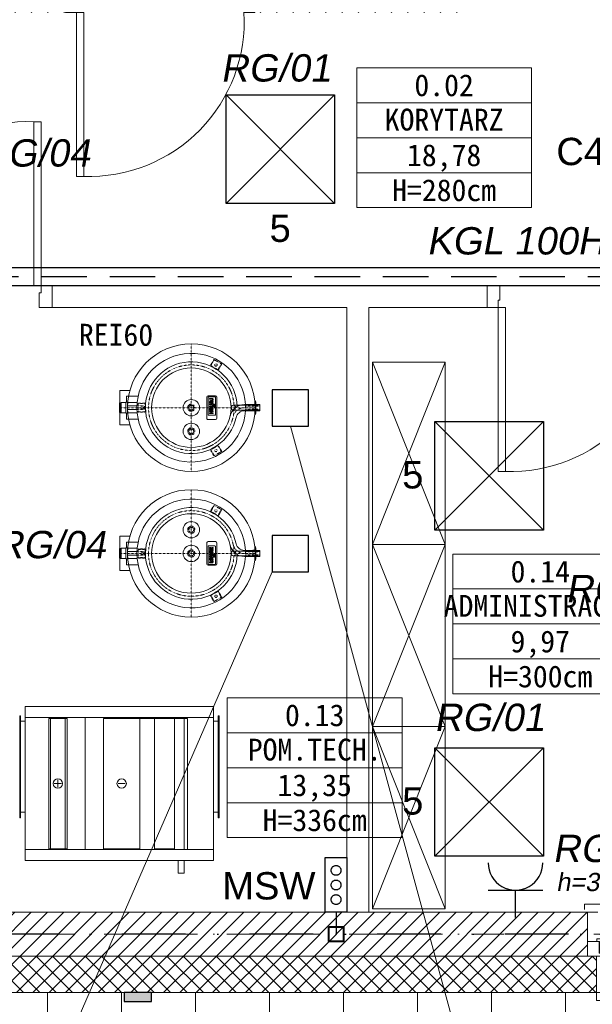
# Model space of a CAD drawing. Header units: millimetres. Extents: x 10621 to 19021, y -6486 to -3516.
# Tile 6 of 26: x 11664 to 11978, y -5002 to -4461. Entities that reach past the tile are written whole.
import ezdxf
from ezdxf.enums import TextEntityAlignment as Align

# ---------------------------------------------------------------- set-up
doc = ezdxf.new("R2010")
doc.units = ezdxf.units.MM
for name, pattern in [('DASHDOT', [1, 0.5, -0.25, 0, -0.25]), ('DASHEDX2', [1.5, 1, -0.5]), ('HIDDEN', [0.375, 0.25, -0.125]), ('HIDDEN2', [4.7625, 3.175, -1.5875]), ('Kreski i kropki', [335.138881, 176.388884, -88.194442, 0, -70.555556])]:
    doc.linetypes.add(name, pattern=pattern)
doc.layers.get('0').update_dxf_attribs({"color": 8, "lineweight": 15})
for name, color, linetype, lineweight in [('___ROK_01', 1, 'Continuous', 30), ('___ROK_02', 54, 'Continuous', 30), ('___ROK_03', 7, 'Continuous', 20), ('___ROK_04', 94, 'Continuous', 30), ('___ROK_05', 1, 'Continuous', 30), ('___ROK_06', 142, 'Continuous', 30), ('_k_kreskowanie', 8, 'Continuous', 15), ('_k_ocieplenie', 8, 'Continuous', 15), ('_k_opis', 8, 'Continuous', 15), ('_k_osie', 8, 'Kreski i kropki', 15), ('_k_stolarka', 8, 'Continuous', 15), ('_k_tabela', 8, 'Continuous', 15), ('_k_wyposażenia', 8, 'Continuous', 15), ('_k_zarys', 8, 'HIDDEN2', 15), ('_k_śc_dz_nadziemie', 8, 'Continuous', 15), ('_k_ściany', 8, 'Continuous', 15), ('CP_AXIS', 8, 'DASHDOT', 15), ('CP_COLOR_252', 8, 'Continuous', 15), ('CP_DETAL', 8, 'Continuous', 15), ('CP_HIDDE', 8, 'HIDDEN', 15), ('CP_LOGO', 8, 'Continuous', 15), ('OKNA', 8, 'Continuous', 15), ('OPAL_COMPACT', 8, 'Continuous', 15), ('WEN_N-_ZLICZAC', 8, 'Continuous', 15)]:
    doc.layers.add(name, color=color, linetype=linetype, lineweight=lineweight)
doc.styles.add('GENERATED_STYLE_1', font='msgothic.ttc')
doc.styles.add('GENERATED_STYLE_2', font='msgothic.ttc')
doc.styles.get("Standard").update_dxf_attribs({"font": 'arial.ttf'})

# ---------------------------------------------------------------- blocks, each defined once
blk = doc.blocks.new('D_90')
at = {"layer": '_k_stolarka'}
for points in [[(135855.75, 36151.65), (135855.75, 36163.65), (135862.75, 36163.65), (135862.75, 36155.65), (135861.75, 36155.65), (135861.75, 36151.65), (135855.75, 36151.65)], [(135959.75, 36151.65), (135959.75, 36163.65), (135952.75, 36163.65), (135952.75, 36155.65), (135953.75, 36155.65), (135953.75, 36151.65), (135959.75, 36151.65)]]:
    blk.add_lwpolyline(points, dxfattribs=at)
blk.add_lwpolyline([(135861.75, 36151.65), (135865.75, 36151.65), (135865.75, 36061.65), (135861.75, 36061.65)], close=True, dxfattribs=at)
blk.add_lwpolyline([(135865.75, 36061.65, 0.441517), (135953.75, 36151.65)], format="xyb", dxfattribs=at)
at = {"layer": '_k_ściany'}
for points in [[(135855.75, 36151.65), (135855.75, 36163.65)], [(135959.75, 36151.65), (135959.75, 36163.65)]]:
    blk.add_lwpolyline(points, dxfattribs=at)
blk = doc.blocks.new('metryczka_80')
at = {"layer": '_k_opis', "ltscale": 0.1}
for points in [[(-80, 0), (0, 0), (0, -64), (-80, -64)], [(-80, -16), (0, -16), (0, -48), (-80, -48)]]:
    blk.add_lwpolyline(points, close=True, dxfattribs=at)
blk.add_lwpolyline([(-80, -32), (0, -32)], dxfattribs=at)
for tag, style, flags, p in [('ATR_NR_POM', 'GENERATED_STYLE_1', 4, (-40, -13)), ('ATR_POM', 'GENERATED_STYLE_2', 4, (-40, -28.71)), ('ATR_POW', 'GENERATED_STYLE_1', 12, (-40, -45)), ('ATR_WYS', 'GENERATED_STYLE_1', 4, (-40, -61))]:
    blk.add_attdef(tag, text='', height=10, dxfattribs=dict(at, style=style, flags=flags)).set_placement(p, align=Align.CENTER)
blk = doc.blocks.new('O_120_rzut')
at = {"layer": '_k_opis'}
blk.add_lwpolyline([(-60, -22.5), (-60, -91.5), (-39, -91.5), (-39, -114), (-81, -114), (-81, -91.5), (-60, -91.5)], dxfattribs=at)
at = {"layer": '_k_stolarka'}
for points in [[(-121.5, 1.5), (-121.5, 4.5), (1.5, 4.5), (1.5, 1.5)], [(-120, -16), (-120, -24), (-112, -24), (-112, -22.5), (-113.5, -22.5), (-113.5, -16), (-120, -16)], [(-114.75, -16), (-114.75, -14.5), (-108.25, -14.5), (-108.25, -18), (-109.25, -18), (-109.25, -20.5), (-108.25, -20.5), (-108.25, -22.5), (-113.25, -22.5), (-113.25, -16), (-114.75, -16)], [(-5.25, -16), (-5.25, -14.5), (-11.75, -14.5), (-11.75, -18), (-10.75, -18), (-10.75, -20.5), (-11.75, -20.5), (-11.75, -22.5), (-6.75, -22.5), (-6.75, -16), (-5.25, -16)], [(0, -16), (0, -24), (-8, -24), (-8, -22.5), (-6.5, -22.5), (-6.5, -16), (0, -16)], [(-115, -44), (-115, -48.35), (-5, -48.35), (-5, -42)]]:
    blk.add_lwpolyline(points, dxfattribs=at)
for points in [[(-11.75, -18), (-108.25, -18), (-108.25, -14.5), (-11.75, -14.5)], [(-108.25, -22.5), (-11.75, -22.5), (-11.75, -20.5), (-108.25, -20.5)]]:
    blk.add_lwpolyline(points, close=True, dxfattribs=at)
at = {"layer": '_k_zarys', "ltscale": 2}
for points in [[(-120, 0), (0, 0)], [(-115, -44), (-5, -44)]]:
    blk.add_lwpolyline(points, dxfattribs=at)
at = {"layer": '_k_ściany'}
for points in [[(-120, 0), (-120, -24), (-115, -24), (-115, -44)], [(0, 0), (0, -24), (-5, -24), (-5, -44)]]:
    blk.add_lwpolyline(points, dxfattribs=at)
blk = doc.blocks.new('MF_Gniazdo x1')
at = {"layer": '___ROK_05'}
blk.add_line((3643, 1605), (3643, 1620), dxfattribs=at)
blk.add_lwpolyline([(3628, 1620), (3658, 1620)], dxfattribs=at)
blk.add_arc((3643, 1635), 15, 180, 0, dxfattribs=at)
blk = doc.blocks.new('Oprawa Roma')
at = {"layer": '___ROK_01', "linetype": 'ByBlock'}
blk.add_lwpolyline([(389.83, 2380.96), (449.43, 2380.96), (449.43, 2321.36), (389.83, 2321.36)], close=True, dxfattribs=at)
for points in [[(389.83, 2380.96), (449.43, 2321.36)], [(389.83, 2321.36), (449.43, 2380.96)]]:
    blk.add_lwpolyline(points, dxfattribs=at)
blk = doc.blocks.new('A$C591F31B1')
at = {"layer": 'OPAL_COMPACT', "color": 8, "lineweight": 15}
for p, q in [((0, 865), (0, 305)), ((0, 865), (5, 865)), ((5, 305), (5, 865)), ((30, 915), (30, 70)), ((1065, 70), (1065, 915)), ((1090, 305), (1090, 865)), ((1095, 865), (1090, 865)), ((1095, 865), (1095, 305)), ((0, 835), (30, 835)), ((5, 835), (30, 835)), ((30, 855), (360, 855)), ((30, 835), (30, 335)), ((160, 135), (160, 850)), ((160, 850), (260, 850)), ((170, 135), (170, 850)), ((250, 850), (250, 135)), ((260, 850), (260, 135)), ((360, 855), (1065, 855)), ((460, 135), (460, 850)), ((460, 850), (660, 850)), ((660, 850), (740, 850)), ((660, 850), (660, 135)), ((850, 850), (922.5, 850)), ((902.5, 850), (902.5, 130)), ((922.5, 850), (922.5, 130)), ((1065, 835), (1065, 335)), ((1095, 835), (1065, 835)), ((1090, 835), (1065, 835)), ((190, 492.5), (230, 492.5)), ((210, 512.5), (210, 472.5)), ((540, 492.5), (580, 492.5)), ((0, 335), (30, 335)), ((0, 335), (30, 335)), ((5, 335), (30, 335)), ((1095, 335), (1065, 335)), ((1095, 335), (1065, 335)), ((1090, 335), (1065, 335)), ((0, 305), (5, 305)), ((1095, 305), (1090, 305)), ((30, 130), (360, 130)), ((260, 135), (160, 135)), ((360, 130), (1065, 130)), ((660, 135), (460, 135)), ((30, 70), (1065, 70)), ((870.5, 0), (870.5, 70)), ((902.5, 70), (902.5, 0)), ((902.5, 0), (870.5, 0))]:
    blk.add_line(p, q, dxfattribs=at)
for points in [[(1065, 915), (30, 915)], [(360, 130), (360, 855)], [(850, 850), (850, 135), (740, 135), (740, 850), (850, 850)]]:
    blk.add_lwpolyline(points, dxfattribs=at)
for centre in [(210, 492.5), (560, 492.5)]:
    blk.add_circle(centre, 25.7, dxfattribs=at)
blk = doc.blocks.new('A$C0F457616')
at = {"color": 8, "lineweight": 15}
for p, q in [((-40, 350), (40, 350)), ((-20, 355), (20, 355)), ((-94.5, -337), (-94.5, -392.5)), ((94.5, -337), (94.5, -392.5)), ((94.5, -392.5), (-94.5, -392.5))]:
    blk.add_line(p, q, dxfattribs=at)
blk.add_circle((0, 0), 350, dxfattribs=at)
for centre, radius, start, end in [((-20, 312.5), 42.5, 90, 118.0725), ((-16.5, 304.1), 50.9, 90, 115.6085), ((16.5, 304.1), 50.9, 64.3915, 90), ((20, 312.5), 42.5, 61.9275, 90)]:
    blk.add_arc(centre, radius, start, end, dxfattribs=at)
at = {"layer": 'CP_AXIS', "color": 8, "lineweight": 15}
for p, q in [((0, -392.5), (0, 355)), ((-350, 0), (350, 0))]:
    blk.add_line(p, q, dxfattribs=at)
blk.add_circle((0, 0), 235, dxfattribs=at)
blk.add_arc((63.5, 291.7), 63.5, 180, 257.7206, dxfattribs=at)
at = {"layer": 'CP_COLOR_252', "color": 8, "lineweight": 15}
for p, q in [((16.9, 377), (-16.9, 377)), ((-16.9, 298), (-16.9, 377)), ((-13.4, 231.5), (-13.4, 377)), ((13.4, 231.5), (13.4, 377)), ((16.9, 298), (16.9, 377)), ((0, 0), (0, 0)), ((0, 0), (0, 0)), ((-62.5, -291.9), (-62.5, -356.3)), ((-28.5, -297.1), (-28.5, -350)), ((-10, -298.3), (-10, -350)), ((10, -298.3), (10, -350)), ((28.5, -297.1), (28.5, -350)), ((62.5, -291.9), (62.5, -356.3)), ((-62.5, -356.3), (-30, -356.3)), ((30, -350), (-30, -350)), ((-30, -350), (-30, -360)), ((-30, -360), (30, -360)), ((-28.5, -360), (-28.5, -384.4)), ((28.5, -360), (28.5, -384.4)), ((30, -350), (30, -360)), ((30, -356.3), (62.5, -356.3)), ((-28.5, -384.4), (28.5, -384.4)), ((-27.5, -384.4), (-27.5, -388)), ((-27.5, -388), (27.5, -388)), ((-26.6, -388), (-26.6, -393.9)), ((26.6, -393.9), (-26.6, -393.9)), ((-13.3, -388), (-13.3, -393.9)), ((13.3, -388), (13.3, -393.9)), ((26.6, -388), (26.6, -393.9)), ((27.5, -384.4), (27.5, -388))]:
    blk.add_line(p, q, dxfattribs=at)
for centre in [(0, 0), (130, 0)]:
    blk.add_circle(centre, 45, dxfattribs=at)
blk.add_arc((0, 0), 298.5, 93.236, 86.764, dxfattribs=at)
blk.add_ellipse((0, 231.5), major_axis=(-13.4, 0), ratio=0.924705, start_param=6.283114, end_param=9.424778, dxfattribs=at)
at = {"layer": 'CP_DETAL', "color": 8, "lineweight": 15}
for p, q in [((-16.9, 298), (-16.9, 291.7)), ((16.9, 298), (16.9, 291.7))]:
    blk.add_line(p, q, dxfattribs=at)
blk.add_circle((0, 0), 218.2, dxfattribs=at)
for centre, radius, start, end in [((63.5, 291.7), 80.4, 180, 257.7201), ((63.5, 291.7), 46.6, 180, 257.7176), ((0, 0), 251.8, 91.4211, 77.7176)]:
    blk.add_arc(centre, radius, start, end, dxfattribs=at)
at = {"layer": 'CP_HIDDE', "color": 8, "lineweight": 15}
for p, q in [((-17.5, 338), (-17.5, 352.5)), ((-17.5, 338), (17.5, 338)), ((-14, 338), (-14, 352.5)), ((-11, 338), (-11, 352.5)), ((-8, 298.3), (-8, 377)), ((8, 298.3), (8, 377)), ((11, 338), (11, 352.5)), ((14, 338), (14, 352.5)), ((17.5, 338), (17.5, 352.5)), ((-264, 124.7), (-240, 166.3)), ((-210.5, 147.5), (-239.9, 164.5)), ((-238.6, 166.7), (-209.2, 149.7)), ((209.2, 149.7), (238.6, 166.7)), ((239.9, 164.5), (210.5, 147.5)), ((240, 166.3), (264, 124.7)), ((-234.2, 106.3), (-263.6, 123.3)), ((-262.4, 125.5), (-233, 108.5)), ((-229.5, 109.4), (-209.5, 144.1)), ((-207.4, 142.8), (-227.4, 108.2)), ((227.4, 108.2), (207.4, 142.8)), ((209.5, 144.1), (229.5, 109.4)), ((233, 108.5), (262.4, 125.5)), ((263.6, 123.3), (234.2, 106.3)), ((-13.5, 7.6), (0, 15.6)), ((-13.5, -7.6), (-13.5, 7.6)), ((0, 15.6), (13.5, 7.6)), ((13.5, 7.6), (13.5, -7.6)), ((116.5, 7.6), (130, 15.6)), ((116.5, -7.6), (116.5, 7.6)), ((130, 15.6), (143.5, 7.6)), ((143.5, 7.6), (143.5, -7.6)), ((0, -15.6), (-13.5, -7.6)), ((13.5, -7.6), (0, -15.6)), ((130, -15.6), (116.5, -7.6)), ((143.5, -7.6), (130, -15.6)), ((-25, -290), (-25, -256)), ((-22.5, -256), (-22.5, -290)), ((-20, -251), (20, -251)), ((20, -253.5), (-20, -253.5)), ((0, -250), (-10, -260)), ((10, -260), (-10, -260)), ((-10, -260), (-10, -298.3)), ((0, -250), (10, -260)), ((10, -260), (10, -298.3)), ((22.5, -290), (22.5, -256)), ((25, -256), (25, -290)), ((24, -291), (-24, -291))]:
    blk.add_line(p, q, dxfattribs=at)
for centre, radius in [((-234.7, 135.5), 6.7), ((234.7, 135.5), 6.7), ((0, 0), 19.9), ((0, 0), 13.2), ((130, 0), 19.9), ((130, 0), 13.2), ((0, -271), 6.7)]:
    blk.add_circle(centre, radius, dxfattribs=at)
for centre, radius, start, end in [((-20, 352.5), 2.5, 0, 90), ((-16.5, 352.5), 2.5, 0, 90), ((-13.5, 352.5), 2.5, 0, 90), ((13.5, 352.5), 2.5, 90, 180), ((16.5, 352.5), 2.5, 90, 180), ((20, 352.5), 2.5, 90, 180), ((0, 0), 298.5, 86.764, 93.236), ((-239.4, 165.4), 1, 150, 240), ((-239.1, 165.8), 1, 60, 150), ((239.1, 165.8), 1, 30, 120), ((239.4, 165.4), 1, 300, 30), ((-263.1, 124.2), 1, 150, 240), ((-262.9, 124.6), 1, 60, 150), ((-231.7, 110.7), 5, 240, 330), ((-231.7, 110.7), 2.5, 240, 330), ((-211.7, 145.3), 2.5, 330, 60), ((-211.7, 145.3), 5, 330, 60), ((211.7, 145.3), 5, 120, 210), ((211.7, 145.3), 2.5, 120, 210), ((231.7, 110.7), 5, 210, 300), ((231.7, 110.7), 2.5, 210, 300), ((262.9, 124.6), 1, 30, 120), ((263.1, 124.2), 1, 300, 30), ((-20, -256), 5, 90, 180), ((-20, -256), 2.5, 90, 180), ((20, -256), 5, 0, 90), ((20, -256), 2.5, 0, 90), ((-24, -290), 1, 180, 270), ((-23.5, -290), 1, 270, 0), ((23.5, -290), 1, 180, 270), ((24, -290), 1, 270, 0)]:
    blk.add_arc(centre, radius, start, end, dxfattribs=at)
at = {"layer": 'CP_HIDDE', "color": 8, "lineweight": 15, "extrusion": (0, 0, -1)}
blk.add_ellipse((0, 231.5), major_axis=(-13.4, 0), ratio=0.924705, start_param=6.283114, end_param=9.424778, dxfattribs=at)
at = {"layer": 'CP_LOGO', "color": 8, "lineweight": 15, "extrusion": (0, 1, 0)}
for p, q in [((-64.8, 133), (-64.8, 91.7)), ((-60.5, 129.3), (-60.5, 95.7)), ((57.8, 140), (-57.8, 140)), ((37.6, 133.2), (-56.6, 133.2)), ((-51.3, 99), (-51.3, 113.5)), ((-46.8, 112.5), (-46.8, 99)), ((-44.7, 120.1), (-41.4, 120.1)), ((-41.4, 115.8), (-43.7, 115.8)), ((-41.4, 120.1), (-41.4, 115.8)), ((-41.4, 120.1), (-41.4, 120.1)), ((-39.8, 106.8), (-39.8, 112.2)), ((-35.3, 112.3), (-35.3, 111.2)), ((-35.3, 111.2), (-28.6, 111.2)), ((-32.7, 120.1), (-31.2, 120.1)), ((-31.6, 116.3), (-32.3, 116.3)), ((-28.6, 111.2), (-28.6, 112.3)), ((-24.1, 112), (-24.1, 107.8)), ((-23.1, 120.1), (-20.2, 120.1)), ((-23.1, 116.1), (-23.1, 120.1)), ((-20.2, 116.1), (-23.1, 116.1)), ((-20.2, 120.1), (-20.2, 123.2)), ((-20.2, 99), (-20.2, 116.1)), ((-15.7, 122.3), (-15.7, 120.1)), ((-15.7, 120.1), (-12.2, 120.1)), ((-12.2, 116.1), (-15.7, 116.1)), ((-15.7, 116.1), (-15.7, 99)), ((-15, 128.4), (-11.7, 128.4)), ((-11.7, 124.2), (-13.9, 124.2)), ((-12.2, 120.1), (-12.2, 116.1)), ((-11.7, 128.4), (-11.7, 124.2)), ((-9.4, 128.4), (-4.8, 128.4)), ((-9.4, 99), (-9.4, 128.4)), ((-4.8, 128.4), (-4.8, 99)), ((-1.6, 106.8), (-1.6, 112.2)), ((2.9, 112.3), (2.9, 111.2)), ((2.9, 111.2), (9.6, 111.2)), ((5.5, 120.1), (7, 120.1)), ((6.6, 116.3), (5.9, 116.3)), ((9.6, 111.2), (9.6, 112.3)), ((14.1, 112), (14.1, 107.8)), ((16.3, 120.1), (20.8, 120.1)), ((16.3, 115.9), (16.3, 120.1)), ((20.8, 120.1), (20.8, 115.6)), ((23.8, 111.9), (24.6, 111.9)), ((27.5, 120.1), (32.1, 120.1)), ((27.5, 115.6), (27.5, 120.1)), ((32.1, 120.1), (32.1, 115.9)), ((41.5, 95.7), (41.5, 129.3)), ((64.8, 91.7), (64.8, 133)), ((-57.8, 84.7), (57.8, 84.7)), ((-56.6, 91.8), (37.6, 91.8)), ((-51.3, 99), (-51.3, 99)), ((-46.8, 99), (-51.3, 99)), ((-46.8, 99), (-46.8, 99)), ((-35.3, 107.8), (-35.3, 106.9)), ((-24.1, 107.8), (-35.3, 107.8)), ((-25.1, 99), (-32, 99)), ((-31.4, 103.1), (-25.1, 103.1)), ((-25.1, 103.1), (-25.1, 99)), ((-15.7, 99), (-20.2, 99)), ((-4.8, 99), (-9.4, 99)), ((-4.8, 99), (-4.8, 99)), ((2.9, 107.8), (2.9, 106.9)), ((14.1, 107.8), (2.9, 107.8)), ((13.1, 99), (6.2, 99)), ((6.8, 103.1), (13.1, 103.1)), ((13.1, 103.1), (13.1, 99)), ((16.3, 99), (16.3, 103)), ((20.9, 99), (16.3, 99)), ((20.9, 103.1), (20.9, 99)), ((24.9, 107.2), (23.7, 107.2)), ((27.6, 99), (27.6, 103.6)), ((32.1, 99), (27.6, 99)), ((32.1, 102.9), (32.1, 99))]:
    blk.add_line(p, q, dxfattribs=at)
at = {"layer": 'CP_LOGO', "color": 8, "lineweight": 15}
for centre, radius, start, end in [((-57.8, 133), 7, 90, 180), ((-56.6, 129.3), 3.92, 90, 180), ((-42.9, 113.2), 8.46, 147.2606, 178.2377), ((-45.6, 114.5), 5.47, 106.1174, 143.376), ((-44.7, 111.6), 8.51, 90.0504, 106.2962), ((-40.1, 112.5), 6.71, 175.9324, 180.1077), ((-42.4, 112.7), 4.38, 158.9942, 176.3238), ((-44.2, 113.4), 2.39, 127.2952, 158.5076), ((-44, 112.9), 2.95, 97.3746, 125.2227), ((-43.7, 110.9), 4.92, 90.0884, 98.1112), ((-28, 112), 11.9, 165.5184, 179.4136), ((-32.9, 113.4), 6.79, 88.4512, 165.8928), ((-28.2, 112.4), 7.09, 167.5936, 180.6121), ((-31.1, 113), 4.12, 147.7135, 166.8659), ((-32.4, 113.7), 2.61, 87.6671, 146.1721), ((-31.5, 113.7), 2.61, 33.8279, 92.3329), ((-30.9, 113.5), 6.62, 12.9414, 92.7147), ((-32.8, 113), 4.12, 13.1341, 32.2865), ((-35.7, 112.4), 7.09, 359.3879, 12.4064), ((-35.6, 112.1), 11.5, 359.5366, 14.6945), ((-13.5, 122.8), 6.78, 144.3624, 176.3354), ((-15.7, 124), 4.24, 115.5569, 140.1513), ((-14.9, 121.9), 6.49, 90.4804, 114.1156), ((-13.1, 122.4), 2.57, 158.0272, 180.9979), ((-14.3, 122.8), 1.34, 105.8352, 156.9141), ((-13.9, 121.7), 2.48, 90.0729, 106.1126), ((10.2, 112), 11.9, 165.5184, 179.4136), ((5.3, 113.4), 6.79, 88.4512, 165.8928), ((10, 112.4), 7.09, 167.5936, 180.6121), ((7.1, 113), 4.12, 147.7135, 166.8659), ((5.8, 113.7), 2.61, 87.6671, 146.1721), ((6.7, 113.7), 2.61, 33.8279, 92.3329), ((7.3, 113.5), 6.62, 12.9414, 92.7147), ((5.4, 113), 4.12, 13.1341, 32.2865), ((2.5, 112.4), 7.09, 359.3879, 12.4064), ((2.6, 112.1), 11.5, 359.5366, 14.6945), ((26.4, 116), 10.1, 180.4442, 200.5984), ((23, 114.7), 6.46, 200.4138, 233.8136), ((23.4, 104.1), 6.89, 128.2568, 159.4117), ((27.6, 115.8), 6.77, 181.4593, 192.5475), ((24.4, 115), 3.5, 191.3737, 222.1732), ((23.7, 114.6), 2.66, 225.7959, 271.9253), ((24.6, 114.6), 2.66, 268.0747, 314.2041), ((23.9, 115), 3.5, 317.8268, 348.6263), ((20.7, 115.8), 6.77, 347.4525, 358.5407), ((25.4, 114.7), 6.46, 306.1864, 339.5862), ((24.9, 104.1), 6.89, 20.5883, 51.7432), ((22, 116), 10.1, 339.4016, 359.5558), ((37.6, 129.3), 3.92, 0, 90), ((57.8, 133), 7, 0, 90), ((-57.8, 91.7), 7, 180, 270), ((-56.6, 95.7), 3.92, 180, 270), ((-28.4, 107), 11.4, 181.0116, 192.2061), ((-33, 105.8), 6.69, 190.4306, 253.2549), ((-31.4, 106.7), 3.93, 178.2273, 223.4425), ((-31.9, 109.5), 10.5, 253.484, 269.5372), ((-31.5, 107.2), 4.2, 230.0119, 271.6328), ((9.8, 107), 11.4, 181.0116, 192.2061), ((5.2, 105.8), 6.69, 190.4306, 253.2549), ((6.9, 106.7), 3.93, 178.2273, 223.4425), ((6.3, 109.5), 10.5, 253.484, 269.5372), ((6.7, 107.2), 4.2, 230.0119, 271.6328), ((26.7, 102.9), 10.4, 159.7413, 179.7796), ((27, 103.2), 6.11, 159.5786, 181.0788), ((23.8, 104.5), 2.69, 91.9805, 160.9879), ((24.7, 104.6), 2.55, 29.0147, 86.8568), ((22.4, 103.4), 5.18, 2.1152, 28.2265), ((15.9, 101.4), 16.3, 5.3251, 18.3885), ((37.6, 95.7), 3.92, 270, 0), ((57.8, 91.7), 7, 270, 0)]:
    blk.add_arc(centre, radius, start, end, dxfattribs=at)

msp = doc.modelspace()

# ---------------------------------------------------------------- hatches: boundary and pattern name
at = {"layer": '___ROK_01'}
msp.add_hatch(color=256, dxfattribs=at).paths.add_polyline_path([(11721.36, -4995.27), (11721.36, -5000.27), (11736.36, -5000.27), (11736.36, -4995.27)])
at = {"layer": '_k_kreskowanie', "ltscale": 2, "transparency": 33554687}
h = msp.add_hatch(dxfattribs=at)
h.set_pattern_fill('ANSI37', color=256, scale=2)
h.set_pattern_definition([(45, (8408.7215, -804.042), (-4.490128, 4.490128), []), (135, (8408.7215, -804.042), (-4.490128, -4.490128), [])])
h.paths.add_polyline_path([(11980.67, -4995.27), (11980.67, -4975.27), (11408.67, -4975.27), (11408.67, -4840.27), (11388.67, -4840.27), (11388.67, -4995.27)], flags=17)
h.paths.add_polyline_path([(12230.67, -4895.27), (12230.67, -4875.27), (12187.67, -4875.27), (12187.67, -4975.27), (12090.67, -4975.27), (12090.67, -4995.27), (12207.67, -4995.27), (12207.67, -4895.27)], flags=17)
h.paths.add_polyline_path([(13253.67, -4168.27), (13273.67, -4168.27), (13273.67, -3941.27), (12617.67, -3941.27), (12617.67, -3961.27), (13253.67, -3961.27)])
h.paths.add_polyline_path([(13253.67, -4568.27), (13273.67, -4568.27), (13273.67, -4368.27), (13253.67, -4368.27)])
h.paths.add_polyline_path([(13170.17, -4975.27), (13170.17, -4995.27), (13273.67, -4995.27), (13273.67, -4768.27), (13253.67, -4768.27), (13253.67, -4975.27)])
h.paths.add_polyline_path([(12910.17, -4975.27), (12910.17, -4995.27), (13060.17, -4995.27), (13060.17, -4975.27)])
h.paths.add_polyline_path([(12540.17, -4995.27), (12540.17, -4975.27), (12443.67, -4975.27), (12443.67, -4895.27), (12443.67, -4875.27), (12400.67, -4875.27), (12400.67, -4895.27), (12423.67, -4895.27), (12423.67, -4995.27)])
h.paths.add_polyline_path([(12650.17, -4975.27), (12650.17, -4995.27), (12800.17, -4995.27), (12800.17, -4975.27)])
h.paths.add_polyline_path([(11408.67, -4607.27), (11388.67, -4607.27), (11388.67, -4690.27), (11408.67, -4690.27)])
h.paths.add_polyline_path([(11408.67, -4374.67), (11388.67, -4374.67), (11388.67, -4457.27), (11408.67, -4457.27)])
h.paths.add_polyline_path([(11408.67, -4142.07), (11388.67, -4142.07), (11388.67, -4224.67), (11408.67, -4224.67)])
h.paths.add_polyline_path([(11677.23, -3961.27), (11677.23, -3941.27), (11388.67, -3941.27), (11388.67, -4038.07), (11408.67, -4038.07), (11408.67, -3961.27)])
h.paths.add_polyline_path([(12087.69, -3941.27), (12087.69, -3961.27), (12507.67, -3961.27), (12507.67, -3941.27)])
h.paths.add_polyline_path([(11977.69, -3961.27), (11977.69, -3941.27), (11787.23, -3941.27), (11787.23, -3961.27)])
h = msp.add_hatch(dxfattribs=at)
h.set_pattern_fill('ANSI31', color=256, scale=2)
h.set_pattern_definition([(45, (8408.7215, -804.042), (-4.490128, 4.490128), [])])
h.paths.add_polyline_path([(12230.67, -4875.27), (12230.67, -4851.27), (12163.67, -4851.27), (12163.67, -4951.27), (12095.67, -4951.27), (12095.67, -4975.27), (12187.67, -4975.27), (12187.67, -4875.27)])
h.paths.add_polyline_path([(13229.67, -4168.27), (13253.67, -4168.27), (13253.67, -3961.27), (12622.67, -3961.27), (12622.67, -3985.27), (12722.67, -3985.27), (12722.67, -4211.27), (12740.67, -4211.27), (12740.67, -3985.27), (13229.67, -3985.27)])
h.paths.add_polyline_path([(13229.67, -4568.27), (13253.67, -4568.27), (13253.67, -4368.27), (13229.67, -4368.27)])
h.paths.add_polyline_path([(13175.17, -4951.27), (13175.17, -4975.27), (13253.67, -4975.27), (13253.67, -4768.27), (13229.67, -4768.27), (13229.67, -4951.27)])
h.paths.add_polyline_path([(12915.17, -4951.27), (12915.17, -4975.27), (13055.17, -4975.27), (13055.17, -4951.27)])
h.paths.add_polyline_path([(12655.17, -4951.27), (12655.17, -4975.27), (12795.17, -4975.27), (12795.17, -4951.27), (12740.67, -4951.27), (12740.67, -4607.27), (12722.67, -4607.27), (12722.67, -4951.27)])
h.paths.add_polyline_path([(12535.17, -4975.27), (12535.17, -4951.27), (12467.67, -4951.27), (12467.67, -4875.27), (12467.67, -4851.27), (12400.67, -4851.27), (12400.67, -4875.27), (12443.67, -4875.27), (12443.67, -4975.27)])
h.paths.add_polyline_path([(11408.67, -4685.27), (11432.67, -4685.27), (11432.67, -4607.27), (11408.67, -4607.27)])
h.paths.add_polyline_path([(11432.67, -4845.27), (11408.67, -4845.27), (11408.67, -4975.27), (11975.67, -4975.27), (11975.67, -4951.27), (11432.67, -4951.27)])
h.paths.add_polyline_path([(11432.67, -4142.07), (11408.67, -4142.07), (11408.67, -4219.67), (11432.67, -4219.67)])
h.paths.add_polyline_path([(11672.23, -3985.27), (11672.23, -3961.27), (11408.67, -3961.27), (11408.67, -4038.07), (11432.67, -4038.07), (11432.67, -3985.27)])
h.paths.add_polyline_path([(11972.69, -3985.27), (11972.69, -3961.27), (11792.23, -3961.27), (11792.23, -3985.27)])
h.paths.add_polyline_path([(12092.69, -3961.27), (12092.69, -3985.27), (12502.67, -3985.27), (12502.67, -3961.27)])
h.paths.add_polyline_path([(11500.67, -4457.27), (11500.67, -4439.27), (11432.67, -4439.27), (11432.67, -4379.67), (11408.67, -4379.67), (11408.67, -4457.27)])
h.paths.add_polyline_path([(11604.67, -4439.27), (11604.67, -4457.27), (11689.08, -4457.27), (11689.08, -4439.27)])
h.paths.add_polyline_path([(11906.69, -4457.27), (11906.69, -4439.27), (11793.08, -4439.27), (11793.08, -4457.27)])
h.paths.add_polyline_path([(12140.69, -4457.27), (12140.69, -4439.27), (12010.69, -4439.27), (12010.69, -4457.27)])
h.paths.add_polyline_path([(12505.67, -4439.27), (12505.67, -4457.27), (12740.67, -4457.27), (12740.67, -4315.27), (12722.67, -4315.27), (12722.67, -4439.27)])
h.paths.add_polyline_path([(12413.67, -4457.27), (12413.67, -4439.27), (12244.69, -4439.27), (12244.69, -4457.27)])
h = msp.add_hatch(dxfattribs=at)
h.set_pattern_fill('AR-B816', color=256, scale=0.1)
h.set_pattern_definition([(0, (10114.6, 92.367), (0, 20.32), []), (90, (10114.6, 92.367), (-20.32, 20.32), [20.32, -20.32])])
h.paths.add_polyline_path([(11388.67, -4008.27), (11188.67, -4008.27), (11188.67, -4165.27), (11388.67, -4165.27), (11388.67, -4142.07), (11408.67, -4142.07), (11408.67, -4038.07), (11388.67, -4038.07)])
h.paths.add_polyline_path([(12240.67, -4980.27), (12240.67, -4900.27), (12390.67, -4900.27), (12390.67, -4980.27)], flags=16)
h.paths.add_polyline_path([(12423.67, -4995.27), (12423.67, -4895.27), (12400.67, -4895.27), (12400.67, -4875.27), (12230.67, -4875.27), (12230.67, -4895.27), (12207.67, -4895.27), (12207.67, -4995.27), (11388.67, -4995.27), (11388.67, -4607.27), (11408.67, -4607.27), (11408.67, -4457.27), (11388.67, -4457.27), (11188.67, -4457.27), (11188.67, -5195.27), (12423.67, -5195.27)])

# ---------------------------------------------------------------- linework, layer by layer
at = {"layer": '___ROK_01'}
msp.add_lwpolyline([(11721.36, -4995.27), (11721.36, -5000.27), (11736.36, -5000.27), (11736.36, -4995.27), (11721.36, -4995.27)], dxfattribs=at)
at = {"layer": '___ROK_03'}
for p, q in [((11956.11, -5210.35), (11812.62, -4684.42)), ((11608.61, -5210.35), (11802.62, -4764.42))]:
    msp.add_line(p, q, dxfattribs=at)
at = {"layer": '___ROK_04'}
msp.add_line((11837.67, -4951.27), (11837.67, -4963.27), dxfattribs=at)
at = {"layer": '___ROK_04', "linetype": 'DASHDOT', "ltscale": 70}
for points in [[(11420.67, -3973.27), (13241.67, -3973.27), (13241.67, -4963.27), (12455.67, -4963.27), (12455.67, -4863.27), (12175.67, -4863.27), (12175.67, -4963.27), (11420.67, -4963.27)], [(11831.67, -4951.27), (11831.67, -4921.27), (11843.67, -4921.27), (11843.67, -4951.27)]]:
    msp.add_lwpolyline(points, close=True, dxfattribs=at)
at = {"layer": '___ROK_04', "lineweight": 40}
msp.add_lwpolyline([(11833.67, -4959.27), (11841.67, -4959.27), (11841.67, -4967.27), (11833.67, -4967.27), (11833.67, -4959.27)], dxfattribs=at)
at = {"layer": '___ROK_04', "linetype": 'DASHDOT', "ltscale": 70}
for centre in [(11837.67, -4928.27), (11837.67, -4936.27), (11837.67, -4944.27)]:
    msp.add_circle(centre, 2.69, dxfattribs=at)
at = {"layer": '___ROK_05', "linetype": 'DASHEDX2', "ltscale": 25}
msp.add_lwpolyline([(11488.34, -4619.27), (11488.34, -4602.32), (12717.76, -4602.32), (12717.76, -4984.89), (12717.76, -4984.89), (12717.76, -4984.89)], dxfattribs=at)
at = {"layer": '___ROK_05'}
for points in [[(11802.62, -4664.42), (11802.62, -4684.42), (11822.62, -4684.42), (11822.62, -4664.42), (11802.62, -4664.42)], [(11802.62, -4744.42), (11802.62, -4764.42), (11822.62, -4764.42), (11822.62, -4744.42), (11802.62, -4744.42)]]:
    msp.add_lwpolyline(points, dxfattribs=at)
at = {"layer": '___ROK_06'}
for p, q in [((11432.67, -4597.27), (12722.67, -4597.27)), ((11432.67, -4607.27), (12722.67, -4607.27))]:
    msp.add_line(p, q, dxfattribs=at)
at = {"layer": '_k_ocieplenie'}
msp.add_lwpolyline([(11388.67, -4840.27), (11388.67, -4995.27), (11980.67, -4995.27)], dxfattribs=at)
at = {"layer": '_k_osie', "ltscale": 0.1}
msp.add_lwpolyline([(10903.67, -4963.27), (13823.67, -4963.27)], dxfattribs=at)
at = {"layer": '_k_wyposażenia', "ltscale": 2}
for points in [[(11857.67, -4749.27), (11897.67, -4749.27), (11897.67, -4649.27), (11857.67, -4649.27), (11857.67, -4749.27), (11897.67, -4649.27), (11857.67, -4649.27), (11897.67, -4749.27)], [(11857.67, -4849.27), (11897.67, -4849.27), (11897.67, -4749.27), (11857.67, -4749.27), (11857.67, -4849.27), (11897.67, -4749.27), (11857.67, -4749.27), (11897.67, -4849.27)], [(11857.67, -4949.27), (11897.67, -4949.27), (11897.67, -4849.27), (11857.67, -4849.27), (11857.67, -4949.27), (11897.67, -4849.27), (11857.67, -4849.27), (11897.67, -4949.27)]]:
    msp.add_lwpolyline(points, dxfattribs=at)
at = {"layer": '_k_ściany'}
for points in [[(11920.69, -4607.27), (11681.67, -4607.27)], [(11681.67, -4619.27), (11843.67, -4619.27)], [(11843.67, -4619.27), (11843.67, -4951.27)], [(11855.67, -4619.27), (11920.69, -4619.27)], [(11855.67, -4619.27), (11855.67, -4951.27)], [(11408.67, -4845.27), (11408.67, -4975.27), (11975.67, -4975.27)], [(11432.67, -4845.27), (11432.67, -4951.27), (11975.67, -4951.27)]]:
    msp.add_lwpolyline(points, dxfattribs=at)

# ---------------------------------------------------------------- block references
at = {"layer": '___ROK_01', "linetype": 'ByBlock'}
for p in [(11387.46, -6883.49), (11502.07, -7062.83), (11502.07, -7241.85)]:
    msp.add_blockref('Oprawa Roma', p, dxfattribs=at)
at = {"layer": '___ROK_05', "rotation": 360}
msp.add_blockref('MF_Gniazdo x1', (8293.2, -6559.1), dxfattribs=at)
at = {"layer": '_k_tabela', "ltscale": 0.1}
ref = msp.add_blockref('metryczka_80', (11945.01, -4487.65), dxfattribs=dict(at, xscale=1.2, yscale=1.2, zscale=1.2))
ref.add_attrib('ATR_POW', '18,78', dxfattribs={"layer": '_k_opis', "ltscale": 0.1, "height": 12, "style": 'GENERATED_STYLE_1'}).set_placement((11897.01, -4541.65), align=Align.CENTER)
ref.add_attrib('ATR_NR_POM', '0.02', dxfattribs={"layer": '_k_opis', "ltscale": 0.1, "height": 12, "style": 'GENERATED_STYLE_1'}).set_placement((11897.01, -4503.25), align=Align.CENTER)
ref.add_attrib('ATR_POM', 'KORYTARZ', dxfattribs={"layer": '_k_opis', "ltscale": 0.1, "height": 12, "style": 'GENERATED_STYLE_2'}).set_placement((11897.01, -4522.11), align=Align.CENTER)
ref.add_attrib('ATR_WYS', 'H=280cm', dxfattribs={"layer": '_k_opis', "ltscale": 0.1, "height": 12, "style": 'GENERATED_STYLE_1'}).set_placement((11897.01, -4560.85), align=Align.CENTER)
ref = msp.add_blockref('metryczka_80', (11997.82, -4754.58), dxfattribs=dict(at, xscale=1.2, yscale=1.2, zscale=1.2))
ref.add_attrib('ATR_POW', '9,97', dxfattribs={"layer": '_k_opis', "ltscale": 0.1, "height": 12, "style": 'GENERATED_STYLE_1'}).set_placement((11949.82, -4808.58), align=Align.CENTER)
ref.add_attrib('ATR_NR_POM', '0.14', dxfattribs={"layer": '_k_opis', "ltscale": 0.1, "height": 12, "style": 'GENERATED_STYLE_1'}).set_placement((11949.82, -4770.18), align=Align.CENTER)
ref.add_attrib('ATR_POM', 'ADMINISTRACJA', dxfattribs={"layer": '_k_opis', "ltscale": 0.1, "height": 12, "style": 'GENERATED_STYLE_2'}).set_placement((11949.82, -4789.04), align=Align.CENTER)
ref.add_attrib('ATR_WYS', 'H=300cm', dxfattribs={"layer": '_k_opis', "ltscale": 0.1, "height": 12, "style": 'GENERATED_STYLE_1'}).set_placement((11949.82, -4827.78), align=Align.CENTER)
ref = msp.add_blockref('metryczka_80', (11873.93, -4833.48), dxfattribs=dict(at, xscale=1.2, yscale=1.2, zscale=1.2))
ref.add_attrib('ATR_POW', '13,35', dxfattribs={"layer": '_k_opis', "ltscale": 0.1, "height": 12, "style": 'GENERATED_STYLE_1'}).set_placement((11825.93, -4887.48), align=Align.CENTER)
ref.add_attrib('ATR_NR_POM', '0.13', dxfattribs={"layer": '_k_opis', "ltscale": 0.1, "height": 12, "style": 'GENERATED_STYLE_1'}).set_placement((11825.93, -4849.08), align=Align.CENTER)
ref.add_attrib('ATR_POM', 'POM.TECH.', dxfattribs={"layer": '_k_opis', "ltscale": 0.1, "height": 12, "style": 'GENERATED_STYLE_2'}).set_placement((11825.93, -4867.94), align=Align.CENTER)
ref.add_attrib('ATR_WYS', 'H=336cm', dxfattribs={"layer": '_k_opis', "ltscale": 0.1, "height": 12, "style": 'GENERATED_STYLE_1'}).set_placement((11825.93, -4906.68), align=Align.CENTER)
at = {"layer": '_k_śc_dz_nadziemie', "xscale": -1}
msp.add_blockref('O_120_rzut', (11975.67, -4951.27), dxfattribs=at)
at = {"layer": '_k_ściany', "ltscale": 2}
for p in [(-124166.67, -40608.92), (-123935.06, -40770.92)]:
    msp.add_blockref('D_90', p, dxfattribs=at)
at = {"layer": '_k_ściany', "ltscale": 2, "rotation": 180}
msp.add_blockref('D_90', (147537.42, 31544.38), dxfattribs=at)
at = {"layer": 'OKNA', "color": 7, "yscale": 0.1, "zscale": 0.1, "rotation": 270}
for p, xscale in [((11758.17, -4674.27), 0.1), ((11758.17, -4754.27), -0.1)]:
    msp.add_blockref('A$C0F457616', p, dxfattribs=dict(at, xscale=xscale))
at = {"layer": 'WEN_N-_ZLICZAC', "xscale": 0.1, "yscale": 0.1, "zscale": 0.1}
msp.add_blockref('A$C591F31B1', (11663.92, -4929.85), dxfattribs=at)

# ---------------------------------------------------------------- texts
at = {"layer": '___ROK_01', "linetype": 'ByBlock'}
for p in [(11801.14, -4583.26), (11873.95, -4718.6), (11873.95, -4897.62)]:
    msp.add_text('5', height=15, dxfattribs=at).set_placement(p)
at = {"layer": '___ROK_02'}
msp.add_text('C4K', height=15, dxfattribs=at).set_placement((11958.64, -4541.11))
at = {"layer": '___ROK_03', "oblique": 10}
for s, p in [('RG/01', (11774.27, -4495.22)), ('RG/04', (11641.95, -4541.91)), ('RG/04', (11650.56, -4756.9)), ('RG/04', (11963.72, -4781.09)), ('RG/01', (11891.57, -4851.75)), ('RG/09', (11956.6, -4923.69))]:
    msp.add_text(s, height=15, dxfattribs=at).set_placement(p)
at = {"layer": '___ROK_04', "linetype": 'DASHDOT', "ltscale": 70}
msp.add_text('MSW', height=15, dxfattribs=at).set_placement((11775.14, -4944.22))
at = {"layer": '___ROK_05', "oblique": 10}
msp.add_text('h=30cm', height=10, dxfattribs=at).set_placement((11958.53, -4939.63))
at = {"layer": '___ROK_06', "insert": (11888.47, -4575.16), "char_height": 15, "width": 505.9948, "attachment_point": 1}
msp.add_mtext('\\fArial|b0|i1|c0|p34;KGL 100H42', dxfattribs=at)
at = {"layer": '_k_opis', "insert": (11716.82, -4640.42), "char_height": 12, "width": 6.562500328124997e-15, "attachment_point": 8, "style": 'GENERATED_STYLE_1'}
msp.add_mtext('REI60', dxfattribs=at)

doc.saveas('drawing.dxf')
